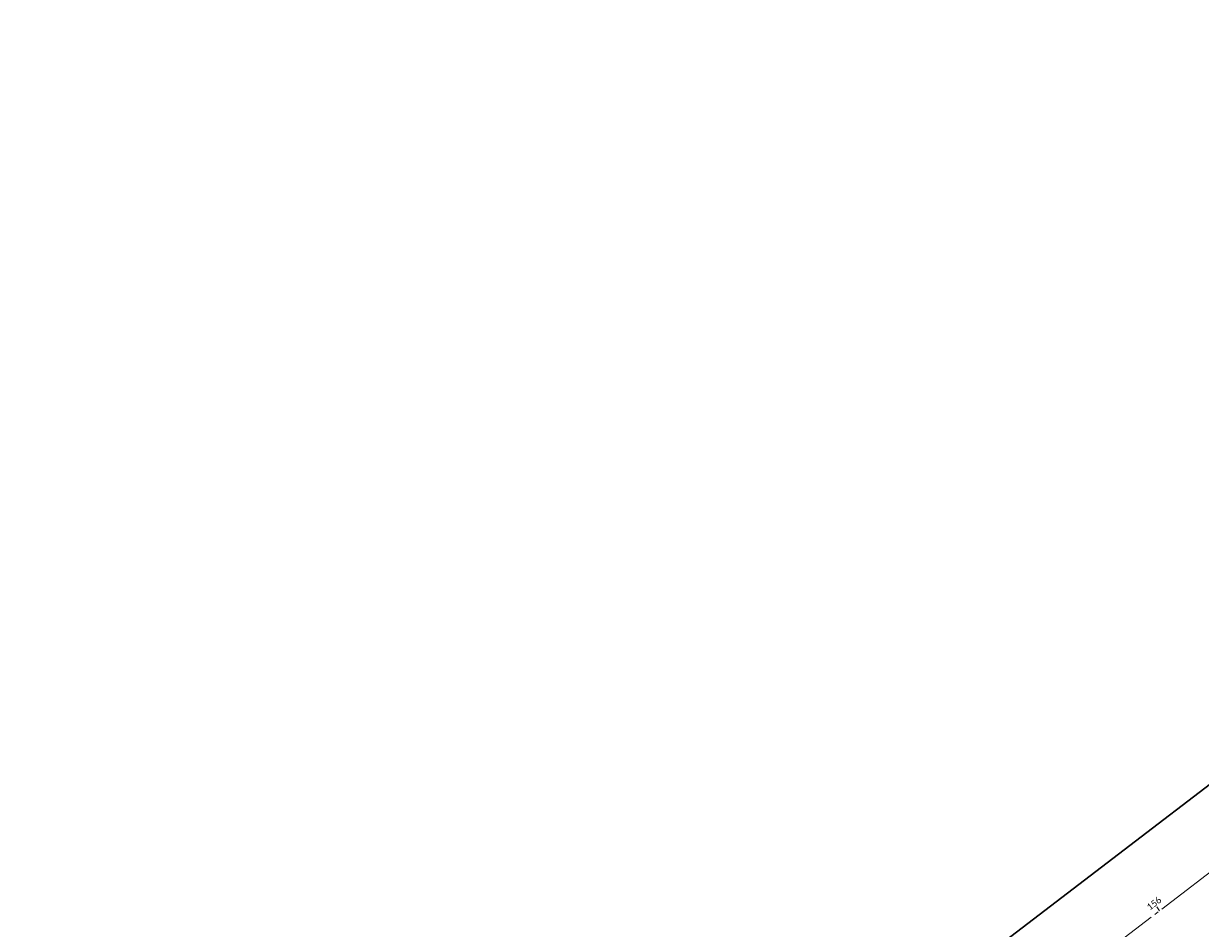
# Model space of a CAD drawing. Header units: inches. Extents: x 2260749 to 2263054, y 729378 to 732258.
# Tile 2 of 13: x 2260760 to 2261265, y 729920 to 730309. Entities that reach past the tile are written whole.
import ezdxf

# ---------------------------------------------------------------- set-up
doc = ezdxf.new("R2010")
doc.units = ezdxf.units.IN
doc.header["$LTSCALE"] = 20
doc.header["$MEASUREMENT"] = 0
doc.linetypes.add('cl', pattern=[4.99999, 0.09375, -0.09375, 4.624991, -0.09375, 0.09375])
doc.linetypes.add('rowex', pattern=[0])
for name, color, linetype, lineweight in [('RW_X_CL', 6, 'cl', 0), ('RW_X_CL_100_Stations', 6, 'Continuous', 0), ('RW_X_Fee_RW', 6, 'rowex', 30)]:
    doc.layers.add(name, color=color, linetype=linetype, lineweight=lineweight)
doc.styles.add('~X_Label - CenterBottom', font='calibril.ttf', dxfattribs={"height": 0.14})

# ---------------------------------------------------------------- blocks, each defined once
blk = doc.blocks.new('DrawTextAnnotation8')
at = {"layer": 'RW_X_CL_100_Stations', "insert": (-1.52, 1.99), "char_height": 2.8, "attachment_point": 8, "rotation": 37.403, "line_spacing_factor": 0.615, "style": '~X_Label - CenterBottom'}
blk.add_mtext('{\\C256;156}', dxfattribs=at)
blk = doc.blocks.new('DrawLineAnnotationDirectionLength5')
at = {"layer": 'RW_X_CL_100_Stations'}
blk.add_line((0, 0), (-1.21, 1.59), dxfattribs=at)

msp = doc.modelspace()

# ---------------------------------------------------------------- linework, layer by layer
at = {"layer": 'RW_X_CL'}
msp.add_line((2260777.87, 729568.87), (2263051.84, 731307.64), dxfattribs=at)
at = {"layer": 'RW_X_Fee_RW', "flags": 128}
for points in [[(2260759.65, 729592.7), (2262076.41, 730599.55), (2262076.41, 730599.55, 0.094887), (2262356.05, 730912.79), (2262351.76, 730915.36, 0.021813), (2262397.88, 731000.6), (2262393.38, 731002.78, 0.043647), (2262462.21, 731182.85), (2262452.6, 731185.59, 0.076482), (2262494.23, 731516.42), (2262504.23, 731516.69, 0.043647), (2262482.16, 731708.2), (2262457.67, 731703.19, 0.036589), (2262414.74, 731855.29), (2262403.71, 731885.65), (2262431.91, 731895.89), (2262300.36, 732258.21)], [(2260759.65, 729592.7), (2262076.41, 730599.55), (2262076.41, 730599.55, 0.022353), (2262152.87, 730663.62, 0.022353)]]:
    msp.add_lwpolyline(points, format="xyb", dxfattribs=at)

# ---------------------------------------------------------------- block references
at = {"color": 7, "linetype": 'Continuous', "lineweight": 0}
for name in ['DrawTextAnnotation8', 'DrawLineAnnotationDirectionLength5']:
    msp.add_blockref(name, (2261247.64, 729928.07), dxfattribs=at)

doc.saveas('drawing.dxf')
